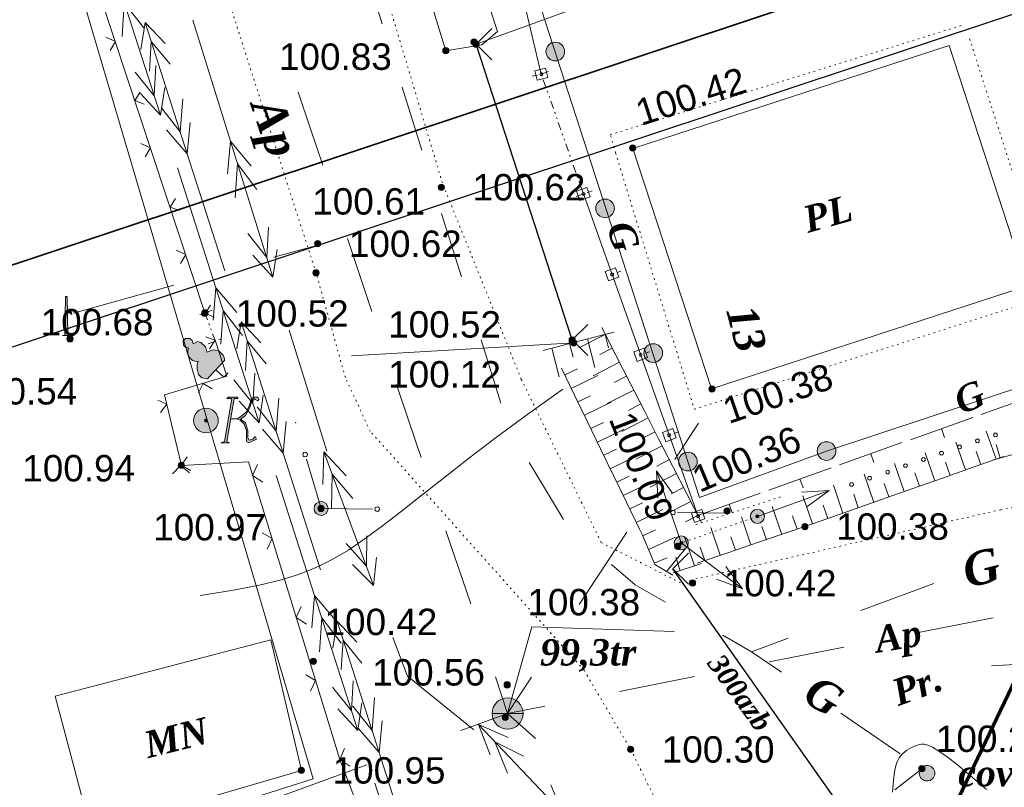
# Model space of a CAD drawing. Header units: millimetres. Extents: x 9396 to 25236, y 15106 to 31102.
# Tile 199 of 256: x 11273 to 11337, y 16654 to 16703. Entities that reach past the tile are written whole.
import ezdxf
from ezdxf.enums import TextEntityAlignment as Align

# ---------------------------------------------------------------- set-up
doc = ezdxf.new("R2010")
doc.units = ezdxf.units.MM
for name, pattern in [('DIVIDE', [1.25, 0.5, -0.25, 0, -0.25, 0, -0.25]), ('DOT', [0.25, 0, -0.25]), ('HIDDEN', [0.375, 0.25, -0.125])]:
    doc.linetypes.add(name, pattern=pattern)
for name, color, linetype, lineweight, true_color in [('1001010', 7, 'Continuous', 9, 0x000000), ('10010110', 7, 'Continuous', 20, 0xa25100), ('10010212', 7, 'Continuous', 9, 0x000000), ('1002020', 7, 'Continuous', 9, 0x000000), ('1006010', 7, 'DOT', 9, 0x000000), ('1060000', 7, 'Continuous', 9, 0x000000), ('1070000', 7, 'DOT', 9, 0x000000), ('2030012', 7, 'Continuous', 9, 0x000000), ('21100200', 7, 'HIDDEN', 0, 0x800080), ('3000105', 7, 'DIVIDE', 9, 0x000000), ('3000130', 7, 'Continuous', 9, 0x000000), ('3000220', 7, 'Continuous', 9, 0x000000), ('3000260', 7, 'Continuous', 9, 0x000000), ('4000091', 7, 'Continuous', 9, 0x000000), ('4000210', 7, 'Continuous', 9, 0x000000), ('5010210', 7, 'Continuous', 20, 0x008000), ('5010220', 7, 'Continuous', 30, 0x000000), ('5010410', 7, 'Continuous', 9, 0x000000), ('5010420', 7, 'Continuous', 9, 0x000000), ('5010530', 7, 'Continuous', 9, 0x000000), ('6011210', 1, 'Continuous', 9, 0xff0000), ('6011300', 1, 'Continuous', 20, 0xff0000), ('8010110', 7, 'Continuous', 20, 0x0080ff), ('8010120', 7, 'Continuous', 20, 0x0080ff), ('8010200', 7, 'Continuous', 9, 0x000000), ('8010210', 7, 'Continuous', 9, 0x000000), ('9010110', 7, 'Continuous', 9, 0x000000)]:
    doc.layers.add(name, color=color, linetype=linetype, lineweight=lineweight, true_color=true_color)
doc.layers.add('Канализация', color=1, linetype='Continuous', lineweight=70)
doc.layers.add('Рамка', color=7, linetype='Continuous', lineweight=35)
doc.styles.add('1', font='timesbi.ttf', dxfattribs={"height": 0.00127})
doc.styles.add('10', font='timesbi.ttf', dxfattribs={"height": 0.001481})
doc.styles.add('12', font='timesbi.ttf', dxfattribs={"height": 0.001693})
doc.styles.add('2', font='timesbi.ttf', dxfattribs={"height": 0.001693})
doc.styles.add('3', font='timesbi.ttf', dxfattribs={"height": 0.001693})
doc.styles.add('9', font='timesbi.ttf', dxfattribs={"height": 0.001693})
doc.styles.add('F2', font='arial.ttf', dxfattribs={"height": 0.001693})

# ---------------------------------------------------------------- blocks, each defined once
blk = doc.blocks.new('SYMBOL21100200')
at = {"true_color": 0x800080}
h = blk.add_hatch(color=216, dxfattribs=at)
edge = h.paths.add_edge_path()
edge.add_arc((0, 0), 0.1, 0, 360)
at = {"color": 216, "linetype": 'Continuous', "lineweight": 0, "true_color": 0x800080}
blk.add_circle((0, 0), 0.1, dxfattribs=at)
blk = doc.blocks.new('SYMBOL4000210')
at = {"true_color": 0xffffff}
blk.add_hatch(color=7, dxfattribs=at).paths.add_polyline_path([(0.05, 1.75), (-0.05, 1.75), (-0.15, 1.65), (-0.15, 1.55), (-0.1, 1.45), (-0.15, 1.45), (-0.25, 1.35), (-0.3, 1.25), (-0.3, 1.1), (-0.25, 1), (-0.2, 0.95), (-0.3, 0.9), (-0.35, 0.85), (-0.4, 0.8), (-0.5, 0.65), (-0.5, 0.5), (-0.4, 0.35), (-0.3, 0.35), (-0.1, 0.35), (0, 0.35), (0.15, 0.35), (0.4, 0.35), (0.45, 0.4), (0.5, 0.5), (0.5, 0.7), (0.4, 0.85), (0.2, 0.95), (0.25, 1), (0.3, 1.1), (0.3, 1.3), (0.25, 1.4), (0.1, 1.45), (0.15, 1.55), (0.15, 1.65)])
at = {"color": 18, "linetype": 'Continuous', "lineweight": 0, "true_color": 0x000000, "flags": 128}
blk.add_lwpolyline([(0.05, 1.75), (-0.05, 1.75), (-0.15, 1.65), (-0.15, 1.55), (-0.1, 1.45), (-0.15, 1.45), (-0.25, 1.35), (-0.3, 1.25), (-0.3, 1.1), (-0.25, 1), (-0.2, 0.95), (-0.3, 0.9), (-0.35, 0.85), (-0.4, 0.8), (-0.5, 0.65), (-0.5, 0.5), (-0.4, 0.35), (-0.3, 0.35), (-0.1, 0.35), (0, 0.35), (0.15, 0.35), (0.4, 0.35), (0.45, 0.4), (0.5, 0.5), (0.5, 0.7), (0.4, 0.85), (0.2, 0.95), (0.25, 1), (0.3, 1.1), (0.3, 1.3), (0.25, 1.4), (0.1, 1.45), (0.15, 1.55), (0.15, 1.65), (0.05, 1.75)], close=True, dxfattribs=at)
blk.add_lwpolyline([(0, 0.35), (0, 0), (0.2, 0)], dxfattribs=at)
blk = doc.blocks.new('SYMBOL5010410')
at = {"true_color": 0xffffff}
for points in [[(0.6715, 0.711), (0.8295, 0.711), (0.5925, -0.6715), (0.474, -0.711), (0.7505, -0.711), (0.6715, -0.6715), (0.9085, 0.711), (1.027, 0.711), (1.027, 0.7505), (0.711, 0.7505)], [(1, 0.05), (1.15, 0.15), (1.3035, 0.2765), (1.3825, 0.474), (1.4615, 0.711), (1.5405, 0.7505), (1.659, 0.7505), (1.6985, 0.6715), (1.659, 0.632), (1.58, 0.6715), (1.5405, 0.711), (1.4615, 0.632), (1.422, 0.4345), (1.264, 0.158), (1.106, 0.0395), (1.264, -0.079), (1.343, -0.316), (1.343, -0.553), (1.3825, -0.632), (1.501, -0.5925), (1.58, -0.5135), (1.6195, -0.5925), (1.4615, -0.6715), (1.3825, -0.711), (1.3035, -0.6715), (1.3035, -0.553), (1.3035, -0.316), (1.2245, -0.1185), (1.106, 0)], [(-0.0395, -0.0395), (0.0395, -0.0395), (0.0395, 0.0395), (-0.0395, 0.0395)]]:
    blk.add_hatch(color=7, dxfattribs=at).paths.add_polyline_path(points)
h = blk.add_hatch(color=7, dxfattribs=at)
edge = h.paths.add_edge_path()
edge.add_arc((0, 0), 0.395, 0, 360)
at = {"color": 18, "linetype": 'Continuous', "lineweight": 0, "true_color": 0x000000, "flags": 128}
for points in [[(0.6715, 0.711), (0.8295, 0.711), (0.5925, -0.6715), (0.474, -0.711), (0.7505, -0.711), (0.6715, -0.6715), (0.9085, 0.711), (1.027, 0.711), (1.027, 0.7505), (0.711, 0.7505), (0.6715, 0.711)], [(1, 0.05), (1, 0.05), (1.15, 0.15), (1.3035, 0.2765), (1.3825, 0.474), (1.4615, 0.711), (1.5405, 0.7505), (1.659, 0.7505), (1.6985, 0.6715), (1.659, 0.632), (1.58, 0.6715), (1.5405, 0.711), (1.4615, 0.632), (1.422, 0.4345), (1.264, 0.158), (1.106, 0.0395), (1.264, -0.079), (1.343, -0.316), (1.343, -0.553), (1.3825, -0.632), (1.501, -0.5925), (1.58, -0.5135), (1.6195, -0.5925), (1.4615, -0.6715), (1.3825, -0.711), (1.3035, -0.6715), (1.3035, -0.553), (1.3035, -0.316), (1.2245, -0.1185), (1.106, 0), (1, 0.05)], [(-0.0395, -0.0395), (0.0395, -0.0395), (0.0395, 0.0395), (-0.0395, 0.0395)]]:
    blk.add_lwpolyline(points, close=True, dxfattribs=at)
blk.add_lwpolyline([(1, 0.05), (0.8, 0.05)], dxfattribs=at)
at = {"color": 3, "linetype": 'Continuous', "lineweight": 0, "true_color": 0x00ea00}
blk.add_circle((0, 0), 0.395, dxfattribs=at)
blk = doc.blocks.new('SYMBOL5010420')
at = {"true_color": 0xffffff}
h = blk.add_hatch(color=7, dxfattribs=at)
edge = h.paths.add_edge_path()
edge.add_arc((0, 0), 0.5, 0, 360)
at = {"color": 18, "linetype": 'Continuous', "lineweight": 9, "true_color": 0x000000, "flags": 128}
blk.add_lwpolyline([(-0.5, 0), (0.5, 0)], dxfattribs=at)
at = {"color": 18, "linetype": 'Continuous', "lineweight": 9, "true_color": 0x000000}
blk.add_circle((0, 0), 0.5, dxfattribs=at)
blk = doc.blocks.new('SYMBOL2030012')
at = {"true_color": 0xffffff}
h = blk.add_hatch(color=7, dxfattribs=at)
edge = h.paths.add_edge_path()
edge.add_arc((0, 0), 0.225, 0, 360)
at = {"true_color": 0x000000}
h = blk.add_hatch(color=18, dxfattribs=at)
edge = h.paths.add_edge_path()
edge.add_arc((0, 0), 0.05, 0, 360)
at = {"color": 18, "linetype": 'Continuous', "lineweight": 0, "true_color": 0x000000}
for radius in [0.225, 0.05]:
    blk.add_circle((0, 0), radius, dxfattribs=at)
blk = doc.blocks.new('SYMBOL5010220')
at = {"color": 18, "linetype": 'Continuous', "lineweight": 9, "true_color": 0x000000, "flags": 128}
blk.add_lwpolyline([(0.5, 0.5), (0, 0), (0.5, -0.5)], dxfattribs=at)
blk = doc.blocks.new('SYMBOL5010530')
at = {"true_color": 0x000000}
for points in [[(-0.05, 0), (-0.025, 1.25), (0.025, 1.25), (0.05, 0)], [(0.025, 0.75), (0.15, 0.75), (0.175, 0.675), (0.15, 0.675), (0.125, 0.725), (0.025, 0.725)]]:
    blk.add_hatch(color=18, dxfattribs=at).paths.add_polyline_path(points)
at = {"color": 18, "linetype": 'Continuous', "lineweight": 0, "true_color": 0x000000, "flags": 128}
for points in [[(-0.05, 0), (-0.025, 1.25), (0.025, 1.25), (0.05, 0), (-0.05, 0)], [(0.025, 0.75), (0.15, 0.75), (0.175, 0.675), (0.15, 0.675), (0.125, 0.725), (0.025, 0.725), (0.025, 0.75)]]:
    blk.add_lwpolyline(points, close=True, dxfattribs=at)
blk.add_lwpolyline([(-0.125, 0), (0.25, 0)], dxfattribs=at)
blk = doc.blocks.new('SYMBOL8010200')
at = {"true_color": 0x000000}
h = blk.add_hatch(color=18, dxfattribs=at)
edge = h.paths.add_edge_path()
edge.add_arc((0, 0), 0.3, 0, 360)
at = {"color": 18, "linetype": 'Continuous', "lineweight": 0, "true_color": 0x000000}
blk.add_circle((0, 0), 0.3, dxfattribs=at)
blk = doc.blocks.new('SYMBOL8010210')
at = {"true_color": 0x000000}
h = blk.add_hatch(color=18, dxfattribs=at)
edge = h.paths.add_edge_path()
edge.add_arc((0, 0), 0.25, 0, 360)
at = {"color": 18, "linetype": 'Continuous', "lineweight": 0, "true_color": 0x000000}
blk.add_circle((0, 0), 0.25, dxfattribs=at)

msp = doc.modelspace()

# ---------------------------------------------------------------- linework, layer by layer
at = {"layer": '1001010', "color": 253}
for p, q in [((11312.698, 16695.077), (11332.986, 16701.676)), ((11275.662, 16659.956), (11289.499, 16663.569))]:
    msp.add_line(p, q, dxfattribs=at)
msp.add_polyline3d([(11332.986, 16701.676, 0), (11338.018, 16686.277, 0), (11317.758, 16679.657, 0), (11312.698, 16695.077, 0)], dxfattribs=at)
at = {"layer": '10010110'}
for points in [[(11308.211, 16679.649, 43.019), (11305.977, 16678.051, 29.503), (11303.969, 16676.565, 20.849), (11302.165, 16675.191, 16.503), (11300.545, 16673.929, 15.91), (11299.089, 16672.782, 18.515), (11297.774, 16671.747, 23.765), (11296.581, 16670.828, 31.103), (11295.488, 16670.023, 39.976), (11294.469, 16669.33, 49.643), (11293.475, 16668.738, 58.619), (11292.451, 16668.23, 65.232), (11291.343, 16667.791, 67.811), (11290.095, 16667.406, 64.685), (11288.654, 16667.059, 54.182), (11286.964, 16666.735, 34.632), (11284.971, 16666.418, 4.363)], [(11329.359, 16653.809, 0), (11329.414, 16654.561, 0), (11329.485, 16655.12, 0), (11329.57, 16655.523, 0), (11329.668, 16655.806, 0), (11329.777, 16656.003, 0), (11329.894, 16656.152, 0), (11330.018, 16656.282, 0), (11330.148, 16656.4, 0), (11330.283, 16656.504, 0), (11330.424, 16656.597, 0), (11330.57, 16656.678, 0), (11330.719, 16656.747, 0), (11330.872, 16656.806, 0), (11331.028, 16656.853, 0), (11331.191, 16656.886, 0), (11331.38, 16656.885, 0), (11331.617, 16656.827, 0), (11331.928, 16656.689, 0), (11332.334, 16656.447, 0), (11332.859, 16656.078, 0), (11333.527, 16655.559, 0), (11334.36, 16654.866, 0), (11335.374, 16653.985, 0)]]:
    msp.add_polyline3d(points, dxfattribs=at)
at = {"layer": '10010212', "color": 253}
for p, q in [((11310.711, 16683.607), (11311.621, 16681.817)), ((11306.951, 16682.127), (11309.221, 16682.717)), ((11309.221, 16682.717), (11311.501, 16683.297)), ((11310.941, 16683.157), (11309.251, 16682.287)), ((11310.941, 16683.157), (11309.251, 16682.287)), ((11309.791, 16682.867), (11310.271, 16681.027)), ((11309.791, 16682.867), (11310.271, 16681.027)), ((11310.931, 16683.157), (11311.151, 16682.287)), ((11307.521, 16682.277), (11307.991, 16680.437)), ((11307.521, 16682.277), (11307.991, 16680.437)), ((11308.651, 16682.567), (11308.881, 16681.697)), ((11311.391, 16682.267), (11310.591, 16681.857)), ((11311.621, 16681.817), (11312.541, 16680.037)), ((11308.971, 16679.267), (11308.141, 16680.987)), ((11308.351, 16680.557), (11309.161, 16680.947)), ((11311.851, 16681.377), (11310.161, 16680.507)), ((11311.851, 16681.377), (11310.161, 16680.507)), ((11308.761, 16679.697), (11310.471, 16680.527)), ((11308.761, 16679.697), (11310.471, 16680.527)), ((11312.311, 16680.477), (11311.511, 16680.067)), ((11312.761, 16679.587), (11311.071, 16678.727)), ((11312.761, 16679.587), (11311.071, 16678.727)), ((11312.541, 16680.037), (11313.451, 16678.247)), ((11309.801, 16677.547), (11308.971, 16679.267)), ((11309.181, 16678.837), (11309.991, 16679.227)), ((11309.601, 16677.977), (11311.311, 16678.807)), ((11309.601, 16677.977), (11311.311, 16678.807)), ((11313.221, 16678.697), (11312.421, 16678.287)), ((11313.681, 16677.807), (11311.991, 16676.937)), ((11313.681, 16677.807), (11311.991, 16676.937)), ((11313.451, 16678.247), (11314.361, 16676.467)), ((11310.631, 16675.827), (11309.801, 16677.547)), ((11310.011, 16677.117), (11310.821, 16677.517)), ((11310.431, 16676.257), (11312.141, 16677.087)), ((11310.431, 16676.257), (11312.141, 16677.087)), ((11314.141, 16676.907), (11313.331, 16676.497)), ((11314.361, 16676.467), (11315.281, 16674.677)), ((11336.001, 16675.157), (11335.371, 16676.947)), ((11336.001, 16675.157), (11335.371, 16676.947)), ((11311.471, 16674.117), (11310.631, 16675.827)), ((11310.841, 16675.407), (11311.651, 16675.797)), ((11314.591, 16676.017), (11312.901, 16675.157)), ((11314.591, 16676.017), (11312.901, 16675.157)), ((11334.031, 16674.467), (11333.411, 16676.257)), ((11334.031, 16674.467), (11333.411, 16676.257)), ((11336.251, 16675.227), (11336.011, 16676.097)), ((11311.261, 16674.547), (11312.971, 16675.367)), ((11311.261, 16674.547), (11312.971, 16675.367)), ((11315.051, 16675.127), (11314.251, 16674.717)), ((11332.071, 16673.777), (11331.451, 16675.567)), ((11332.071, 16673.777), (11331.451, 16675.567)), ((11336.491, 16675.327), (11334.531, 16674.637)), ((11335.021, 16674.807), (11334.721, 16675.657)), ((11337.691, 16675.627), (11335.771, 16675.097)), ((11315.281, 16674.677), (11316.191, 16672.897)), ((11330.111, 16673.087), (11329.491, 16674.877)), ((11330.111, 16673.087), (11329.491, 16674.877)), ((11334.531, 16674.637), (11332.561, 16673.947)), ((11333.051, 16674.117), (11332.751, 16674.967)), ((11312.301, 16672.397), (11311.471, 16674.117)), ((11311.671, 16673.687), (11312.481, 16674.077)), ((11315.511, 16674.237), (11313.821, 16673.367)), ((11315.511, 16674.237), (11313.821, 16673.367)), ((11328.151, 16672.387), (11327.531, 16674.187)), ((11328.151, 16672.387), (11327.531, 16674.187)), ((11332.561, 16673.947), (11330.601, 16673.257)), ((11331.091, 16673.427), (11330.791, 16674.277)), ((11312.091, 16672.827), (11313.801, 16673.647)), ((11312.091, 16672.827), (11313.801, 16673.647)), ((11315.961, 16673.347), (11315.161, 16672.937)), ((11326.181, 16671.697), (11325.571, 16673.497)), ((11326.181, 16671.697), (11325.571, 16673.497)), ((11330.601, 16673.257), (11328.641, 16672.567)), ((11329.131, 16672.737), (11328.831, 16673.597)), ((11316.191, 16672.897), (11317.111, 16671.107)), ((11324.221, 16671.007), (11323.611, 16672.807)), ((11324.221, 16671.007), (11323.611, 16672.807)), ((11327.161, 16672.047), (11326.871, 16672.907)), ((11313.131, 16670.677), (11312.301, 16672.397)), ((11312.511, 16671.967), (11313.321, 16672.357)), ((11316.421, 16672.447), (11314.731, 16671.587)), ((11316.421, 16672.447), (11314.731, 16671.587)), ((11322.251, 16670.337), (11321.641, 16672.127)), ((11322.251, 16670.337), (11321.641, 16672.127)), ((11325.201, 16671.357), (11324.911, 16672.217)), ((11328.641, 16672.567), (11326.671, 16671.867)), ((11312.921, 16671.107), (11314.631, 16671.937)), ((11312.921, 16671.107), (11314.631, 16671.937)), ((11316.881, 16671.557), (11316.081, 16671.147)), ((11320.281, 16669.667), (11319.671, 16671.457)), ((11320.281, 16669.667), (11319.671, 16671.457)), ((11323.241, 16670.667), (11322.951, 16671.517)), ((11326.671, 16671.867), (11324.711, 16671.177)), ((11318.311, 16668.997), (11317.701, 16670.787)), ((11318.311, 16668.997), (11317.701, 16670.787)), ((11321.271, 16669.997), (11320.981, 16670.847)), ((11313.341, 16670.247), (11314.151, 16670.637)), ((11313.711, 16669.367), (11315.441, 16670.157)), ((11313.711, 16669.367), (11315.441, 16670.157)), ((11316.651, 16668.327), (11316.051, 16670.127)), ((11316.651, 16668.327), (11316.051, 16670.127)), ((11319.291, 16669.327), (11319.001, 16670.177)), ((11322.741, 16670.497), (11320.771, 16669.827)), ((11314.871, 16667.967), (11316.081, 16669.427)), ((11314.871, 16667.967), (11316.081, 16669.427)), ((11317.321, 16668.657), (11317.031, 16669.507)), ((11320.771, 16669.827), (11318.801, 16669.157)), ((11314.081, 16668.487), (11314.911, 16668.837)), ((11315.751, 16668.027), (11315.461, 16668.877)), ((11318.801, 16669.157), (11316.831, 16668.487)), ((11317.111, 16668.477), (11315.291, 16667.877))]:
    msp.add_line(p, q, dxfattribs=at)
for points in [[(11324.711, 16671.177, 0), (11323.741, 16670.837, 0), (11322.741, 16670.497, 0)], [(11313.901, 16668.927, 0), (11313.321, 16670.277, 0), (11313.131, 16670.677, 0)], [(11315.281, 16667.727, 0), (11314.111, 16668.407, 0), (11313.901, 16668.927, 0)]]:
    msp.add_polyline3d(points, dxfattribs=at)
at = {"layer": '1002020', "color": 253}
msp.add_polyline3d([(11289.499, 16663.569, 0), (11291.459, 16655.209, 0), (11277.981, 16651.262, 0), (11275.662, 16659.956, 0)], dxfattribs=at)
at = {"layer": '1006010', "color": 253}
msp.add_line((11316.755, 16670.964), (11322.283, 16672.773), dxfattribs=at)
at = {"layer": '1060000', "color": 253}
msp.add_line((11308.918, 16682.617), (11294.672, 16681.776), dxfattribs=at)
for points in [[(11296.418, 16725.791, 0), (11295.274, 16726.954, 0), (11293.728, 16727.051, 0), (11293.117, 16726.047, 0), (11300.718, 16701.337, 0)], [(11300.718, 16701.337, 0), (11303.033, 16701.725, 0), (11304.038, 16702.577, 0), (11296.418, 16725.791, 0)], [(11302.658, 16701.757, 0), (11318.403, 16707.487, 0), (11334.742, 16708.174, 0)], [(11335.697, 16661.91, 0), (11347.471, 16662.572, 0), (11348.758, 16665.017, 0)], [(11304.678, 16658.857, 0), (11306.221, 16664.405, 0), (11315.348, 16664.105, 0)]]:
    msp.add_polyline3d(points, dxfattribs=at)
at = {"layer": '1070000', "color": 253}
msp.add_line((11320.692, 16671.491), (11315.815, 16669.786), dxfattribs=at)
for points in [[(11305.557, 16680.274, 0), (11300.494, 16692.861, 0), (11289.233, 16730.591, 0), (11287.025, 16736.874, 0)], [(11294.274, 16680.394, 0), (11292.393, 16687.102, 0), (11277.203, 16734.416, 0)], [(11311.604, 16694.783, 19.757), (11311.263, 16695.954, 59.846), (11333.781, 16702.956, 0)], [(11311.604, 16694.783, 0), (11316.65, 16678.36, 0), (11339.602, 16685.681, 0), (11334.26, 16702.203, 0)], [(11309.584, 16661.625, 0), (11295.861, 16676.955, 0), (11294.274, 16680.394, 0)], [(11305.557, 16680.274, 0), (11310.678, 16669.811, 0), (11315.992, 16667.117, 0)], [(11316.738, 16667.48, 16.842), (11336.293, 16671.914, 16.842), (11339.31, 16672.598, 16.842), (11346.656, 16675.256, 16.842)], [(11309.584, 16661.625, 0), (11312.563, 16656.553, 0), (11314.599, 16652.467, 0)]]:
    msp.add_polyline3d(points, dxfattribs=at)
at = {"layer": '3000105', "color": 253}
for p, q in [((11307.31, 16700.003), (11306.272, 16699.638)), ((11309.538, 16692.157), (11306.838, 16699.837)), ((11309.066, 16691.992), (11310.104, 16692.356)), ((11285.742, 16684.713), (11284.709, 16684.335)), ((11285.938, 16682.724), (11285.272, 16684.541)), ((11285.468, 16682.552), (11286.501, 16682.931))]:
    msp.add_line(p, q, dxfattribs=at)
at = {"layer": '3000130', "color": 253}
for p, q in [((11306.838, 16699.837), (11305.64, 16704.857)), ((11306.251, 16699.697), (11306.501, 16699.757)), ((11309.538, 16692.157), (11316.878, 16671.557)), ((11310.101, 16692.357), (11309.871, 16692.277)), ((11311.941, 16687.207), (11311.701, 16687.117)), ((11313.781, 16682.047), (11313.541, 16681.967)), ((11315.611, 16676.897), (11315.381, 16676.817)), ((11317.461, 16671.717), (11317.221, 16671.627))]:
    msp.add_line(p, q, dxfattribs=at)
for points in [[(11307.251, 16699.617, 0), (11307.111, 16700.217, 0), (11306.431, 16700.057, 0), (11306.571, 16699.457, 0), (11307.251, 16699.617, 0)], [(11306.841, 16699.747, 0), (11306.881, 16699.757, 0), (11306.921, 16699.787, 0), (11306.931, 16699.837, 0), (11306.921, 16699.887, 0), (11306.881, 16699.917, 0), (11306.841, 16699.927, 0), (11306.791, 16699.917, 0), (11306.761, 16699.887, 0), (11306.741, 16699.837, 0), (11306.761, 16699.787, 0), (11306.791, 16699.757, 0), (11306.841, 16699.747, 0)], [(11309.101, 16692.337, 0), (11309.311, 16691.737, 0), (11309.971, 16691.977, 0), (11309.761, 16692.577, 0), (11309.101, 16692.337, 0)], [(11309.541, 16692.067, 0), (11309.581, 16692.077, 0), (11309.621, 16692.107, 0), (11309.631, 16692.157, 0), (11309.621, 16692.207, 0), (11309.581, 16692.237, 0), (11309.541, 16692.257, 0), (11309.491, 16692.237, 0), (11309.451, 16692.207, 0), (11309.441, 16692.157, 0), (11309.451, 16692.107, 0), (11309.491, 16692.077, 0), (11309.541, 16692.067, 0)], [(11310.941, 16687.187, 0), (11311.151, 16686.587, 0), (11311.811, 16686.817, 0), (11311.601, 16687.417, 0), (11310.941, 16687.187, 0)], [(11311.371, 16686.907, 0), (11311.421, 16686.917, 0), (11311.461, 16686.957, 0), (11311.471, 16687.007, 0), (11311.461, 16687.047, 0), (11311.421, 16687.087, 0), (11311.371, 16687.097, 0), (11311.331, 16687.087, 0), (11311.291, 16687.047, 0), (11311.281, 16687.007, 0), (11311.291, 16686.957, 0), (11311.331, 16686.917, 0), (11311.371, 16686.907, 0)], [(11312.771, 16682.037, 0), (11312.991, 16681.427, 0), (11313.651, 16681.667, 0), (11313.431, 16682.267, 0), (11312.771, 16682.037, 0)], [(11313.211, 16681.757, 0), (11313.261, 16681.767, 0), (11313.291, 16681.797, 0), (11313.311, 16681.847, 0), (11313.291, 16681.897, 0), (11313.261, 16681.937, 0), (11313.211, 16681.947, 0), (11313.161, 16681.937, 0), (11313.131, 16681.897, 0), (11313.111, 16681.847, 0), (11313.131, 16681.797, 0), (11313.161, 16681.767, 0), (11313.211, 16681.757, 0)], [(11314.611, 16676.877, 0), (11314.821, 16676.277, 0), (11315.481, 16676.517, 0), (11315.271, 16677.117, 0), (11314.611, 16676.877, 0)], [(11315.051, 16676.597, 0), (11315.091, 16676.617, 0), (11315.131, 16676.647, 0), (11315.141, 16676.697, 0), (11315.131, 16676.747, 0), (11315.091, 16676.777, 0), (11315.051, 16676.787, 0), (11315.001, 16676.777, 0), (11314.961, 16676.747, 0), (11314.951, 16676.697, 0), (11314.961, 16676.647, 0), (11315.001, 16676.617, 0), (11315.051, 16676.597, 0)], [(11316.461, 16671.697, 0), (11316.671, 16671.097, 0), (11317.331, 16671.327, 0), (11317.121, 16671.927, 0), (11316.461, 16671.697, 0)], [(11316.891, 16671.417, 0), (11316.941, 16671.427, 0), (11316.981, 16671.467, 0), (11316.991, 16671.507, 0), (11316.981, 16671.557, 0), (11316.941, 16671.597, 0), (11316.891, 16671.607, 0), (11316.851, 16671.597, 0), (11316.811, 16671.557, 0), (11316.801, 16671.507, 0), (11316.811, 16671.467, 0), (11316.851, 16671.427, 0), (11316.891, 16671.417, 0)]]:
    msp.add_polyline3d(points, close=True, dxfattribs=at)
at = {"layer": '3000220', "color": 253}
for p, q in [((11339.041, 16679.447), (11335.041, 16678.027)), ((11334.501, 16677.827), (11330.501, 16676.407)), ((11332.501, 16677.117), (11332.701, 16676.557)), ((11329.961, 16676.217), (11325.961, 16674.787)), ((11327.961, 16675.497), (11328.161, 16674.937)), ((11325.421, 16674.597), (11321.421, 16673.177)), ((11323.421, 16673.887), (11323.621, 16673.317)), ((11320.871, 16672.977), (11316.881, 16671.557)), ((11318.881, 16672.267), (11319.081, 16671.707)), ((11293.921, 16655.897), (11295.461, 16651.867))]:
    msp.add_line(p, q, dxfattribs=at)
at = {"layer": '3000260', "color": 253}
msp.add_line((11277.269, 16708.765), (11285.272, 16684.541), dxfattribs=at)
for points in [[(11278.911, 16702.207, 0), (11279.531, 16701.937, 0), (11279.191, 16701.357, 0)], [(11281.121, 16698.687, 0), (11280.781, 16698.137, 0), (11281.381, 16697.917, 0)], [(11281.161, 16695.387, 0), (11281.781, 16695.107, 0), (11281.441, 16694.537, 0)], [(11283.381, 16691.857, 0), (11283.031, 16691.307, 0), (11283.631, 16691.097, 0)], [(11283.421, 16688.557, 0), (11284.041, 16688.287, 0), (11283.701, 16687.707, 0)], [(11285.631, 16685.037, 0), (11285.291, 16684.487, 0), (11285.891, 16684.267, 0)], [(11283.758, 16674.757, 0), (11282.678, 16679.279, 0), (11286.68, 16680.469, 0), (11285.938, 16682.724, 0)], [(11285.571, 16682.237, 0), (11285.921, 16682.787, 0), (11285.321, 16683.007, 0)], [(11284.861, 16679.407, 0), (11285.161, 16680.017, 0), (11285.731, 16679.667, 0)], [(11282.431, 16678.157, 0), (11282.821, 16678.677, 0), (11282.241, 16678.947, 0)], [(11284.351, 16674.437, 0), (11283.761, 16674.767, 0), (11284.141, 16675.317, 0)], [(11284.271, 16674.287, 0), (11283.701, 16674.757, 0), (11283.201, 16674.227, 0)], [(11293.918, 16655.897, 0), (11288.058, 16674.997, 0), (11283.758, 16674.757, 0)], [(11288.991, 16673.677, 0), (11288.331, 16674.107, 0), (11288.641, 16674.817, 0)], [(11289.251, 16669.397, 0), (11289.571, 16670.067, 0), (11288.941, 16670.427, 0)], [(11291.781, 16664.577, 0), (11291.121, 16665.007, 0), (11291.431, 16665.717, 0)], [(11292.041, 16660.297, 0), (11292.361, 16660.967, 0), (11291.731, 16661.327, 0)], [(11294.571, 16655.477, 0), (11293.911, 16655.907, 0), (11294.221, 16656.617, 0)]]:
    msp.add_polyline3d(points, dxfattribs=at)
at = {"layer": '4000091', "color": 253}
for points in [[(11334.801, 16676.207, 0), (11334.861, 16676.227, 0), (11334.911, 16676.267, 0), (11334.921, 16676.327, 0), (11334.911, 16676.387, 0), (11334.861, 16676.437, 0), (11334.801, 16676.447, 0), (11334.741, 16676.437, 0), (11334.701, 16676.387, 0), (11334.681, 16676.327, 0), (11334.701, 16676.267, 0), (11334.741, 16676.227, 0), (11334.801, 16676.207, 0)], [(11335.961, 16676.587, 0), (11336.021, 16676.607, 0), (11336.061, 16676.647, 0), (11336.081, 16676.707, 0), (11336.061, 16676.767, 0), (11336.021, 16676.817, 0), (11335.961, 16676.827, 0), (11335.901, 16676.817, 0), (11335.861, 16676.767, 0), (11335.841, 16676.707, 0), (11335.861, 16676.647, 0), (11335.901, 16676.607, 0), (11335.961, 16676.587, 0)], [(11333.651, 16675.817, 0), (11333.711, 16675.837, 0), (11333.751, 16675.877, 0), (11333.771, 16675.937, 0), (11333.751, 16675.997, 0), (11333.711, 16676.047, 0), (11333.651, 16676.057, 0), (11333.591, 16676.047, 0), (11333.541, 16675.997, 0), (11333.521, 16675.937, 0), (11333.541, 16675.877, 0), (11333.591, 16675.837, 0), (11333.651, 16675.817, 0)], [(11331.341, 16675.017, 0), (11331.401, 16675.037, 0), (11331.451, 16675.077, 0), (11331.461, 16675.137, 0), (11331.451, 16675.197, 0), (11331.401, 16675.247, 0), (11331.341, 16675.257, 0), (11331.281, 16675.247, 0), (11331.241, 16675.197, 0), (11331.221, 16675.137, 0), (11331.241, 16675.077, 0), (11331.281, 16675.037, 0), (11331.341, 16675.017, 0)], [(11332.491, 16675.417, 0), (11332.551, 16675.437, 0), (11332.601, 16675.477, 0), (11332.621, 16675.537, 0), (11332.601, 16675.597, 0), (11332.551, 16675.647, 0), (11332.491, 16675.657, 0), (11332.431, 16675.647, 0), (11332.391, 16675.597, 0), (11332.371, 16675.537, 0), (11332.391, 16675.477, 0), (11332.431, 16675.437, 0), (11332.491, 16675.417, 0)], [(11330.191, 16674.617, 0), (11330.251, 16674.637, 0), (11330.301, 16674.677, 0), (11330.311, 16674.737, 0), (11330.301, 16674.797, 0), (11330.251, 16674.847, 0), (11330.191, 16674.857, 0), (11330.131, 16674.847, 0), (11330.091, 16674.797, 0), (11330.071, 16674.737, 0), (11330.091, 16674.677, 0), (11330.131, 16674.637, 0), (11330.191, 16674.617, 0)], [(11327.891, 16673.817, 0), (11327.951, 16673.827, 0), (11327.991, 16673.877, 0), (11328.011, 16673.937, 0), (11327.991, 16673.997, 0), (11327.951, 16674.037, 0), (11327.891, 16674.057, 0), (11327.831, 16674.037, 0), (11327.781, 16673.997, 0), (11327.771, 16673.937, 0), (11327.781, 16673.877, 0), (11327.831, 16673.827, 0), (11327.891, 16673.817, 0)], [(11329.041, 16674.217, 0), (11329.101, 16674.227, 0), (11329.141, 16674.277, 0), (11329.161, 16674.337, 0), (11329.141, 16674.397, 0), (11329.101, 16674.437, 0), (11329.041, 16674.457, 0), (11328.981, 16674.437, 0), (11328.941, 16674.397, 0), (11328.921, 16674.337, 0), (11328.941, 16674.277, 0), (11328.981, 16674.227, 0), (11329.041, 16674.217, 0)], [(11326.741, 16673.417, 0), (11326.801, 16673.427, 0), (11326.841, 16673.477, 0), (11326.861, 16673.537, 0), (11326.841, 16673.597, 0), (11326.801, 16673.637, 0), (11326.741, 16673.657, 0), (11326.681, 16673.637, 0), (11326.631, 16673.597, 0), (11326.621, 16673.537, 0), (11326.631, 16673.477, 0), (11326.681, 16673.427, 0), (11326.741, 16673.417, 0)]]:
    msp.add_polyline3d(points, close=True, dxfattribs=at)
at = {"layer": '5010210'}
for p, q in [((11291.241, 16698.677), (11292.031, 16696.337)), ((11292.031, 16696.337), (11292.821, 16693.997)), ((11289.691, 16688.097, 193.203), (11292.911, 16688.987, 193.203)), ((11295.981, 16684.627), (11294.401, 16689.307)), ((11283.271, 16686.307, 193.203), (11276.841, 16684.517, 193.203)), ((11297.561, 16679.937), (11298.351, 16677.597)), ((11298.351, 16677.597), (11299.141, 16675.257)), ((11316.921, 16677.467, 29.369), (11315.391, 16675.137, 29.369)), ((11302.311, 16665.887), (11300.721, 16670.567)), ((11309.271, 16665.837, 29.369), (11312.331, 16670.487, 29.369)), ((11331.031, 16664.037), (11335.821, 16664.987)), ((11323.841, 16662.627), (11321.451, 16662.157)), ((11326.241, 16663.097), (11323.841, 16662.627)), ((11311.861, 16660.267), (11316.651, 16661.217)), ((11303.891, 16661.197), (11304.681, 16658.857)), ((11306.211, 16661.187, 29.369), (11304.681, 16658.857, 29.369)), ((11307.071, 16659.327), (11304.681, 16658.857)), ((11301.671, 16657.757), (11304.681, 16658.857)), ((11304.681, 16658.857), (11306.461, 16657.257)), ((11295.651, 16655.567), (11289.631, 16653.367))]:
    msp.add_line(p, q, dxfattribs=at)
at = {"layer": '5010220', "color": 253}
for p, q in [((11308.818, 16682.797), (11302.658, 16701.757)), ((11326.105, 16652.772), (11315.274, 16668.136))]:
    msp.add_line(p, q, dxfattribs=at)
at = {"layer": '6011210'}
for p, q in [((11315.815, 16669.786), (11314.222, 16674.42)), ((11320.692, 16671.491), (11325.299, 16673.159)), ((11315.815, 16669.786), (11319.739, 16666.852))]:
    msp.add_line(p, q, dxfattribs=at)
for points in [[(11314.302, 16672.65, 0), (11314.222, 16674.42, 0), (11314.222, 16674.42, 0), (11315.248, 16672.975, 0)], [(11323.531, 16673.051, 0), (11325.299, 16673.159, 0), (11325.299, 16673.159, 0), (11323.871, 16672.11, 0)], [(11318.677, 16668.27, 0), (11319.739, 16666.852, 0), (11319.739, 16666.852, 0), (11318.078, 16667.469, 0)]]:
    msp.add_polyline3d(points, dxfattribs=at)
at = {"layer": '6011300'}
for p, q in [((11279.641, 16705.857), (11282.421, 16697.197)), ((11284.141, 16694.727), (11281.441, 16703.157)), ((11284.501, 16703.287), (11286.911, 16695.537)), ((11284.141, 16694.727), (11284.331, 16696.747)), ((11284.141, 16694.727), (11282.811, 16696.267)), ((11286.911, 16695.537), (11286.721, 16693.457)), ((11286.911, 16695.537), (11289.621, 16686.817)), ((11286.911, 16695.537), (11288.241, 16693.937)), ((11286.541, 16687.237), (11284.141, 16694.727)), ((11283.501, 16693.827), (11285.971, 16686.137)), ((11285.971, 16686.137), (11285.791, 16684.067)), ((11285.971, 16686.137), (11288.751, 16677.477)), ((11285.971, 16686.137), (11287.321, 16684.557)), ((11290.291, 16675.537), (11287.591, 16683.967)), ((11290.671, 16683.427), (11293.081, 16675.677)), ((11290.291, 16675.537), (11288.961, 16677.077)), ((11290.291, 16675.537), (11290.481, 16677.567)), ((11292.691, 16668.057), (11290.291, 16675.537)), ((11292.901, 16675.617), (11292.821, 16673.527)), ((11292.901, 16675.617), (11296.081, 16667.057)), ((11292.901, 16675.617), (11294.321, 16674.087)), ((11289.831, 16674.117), (11292.301, 16666.417)), ((11292.301, 16666.417), (11292.121, 16664.347)), ((11292.301, 16666.417), (11295.081, 16657.767)), ((11292.301, 16666.417), (11293.641, 16664.837)), ((11296.441, 16656.357), (11293.741, 16664.777)), ((11296.441, 16656.357), (11296.631, 16658.377)), ((11302.811, 16658.147), (11309.101, 16651.527)), ((11302.811, 16658.147), (11304.721, 16657.307)), ((11302.811, 16658.147), (11303.561, 16656.197)), ((11296.441, 16656.357), (11295.111, 16657.887)), ((11298.841, 16648.867), (11296.441, 16656.357)), ((11296.161, 16654.397), (11298.631, 16646.707))]:
    msp.add_line(p, q, dxfattribs=at)
for points in [[(11280.101, 16704.407, 0), (11281.361, 16702.797, 0), (11280.101, 16704.407, 0), (11279.961, 16702.247, 0)], [(11281.161, 16701.407, 0), (11281.441, 16703.157, 0), (11282.711, 16701.807, 0)], [(11281.711, 16700.037, 0), (11281.831, 16701.937, 0), (11283.041, 16700.467, 0)], [(11282.131, 16700.397, 0), (11282.021, 16698.447, 0), (11280.791, 16699.967, 0)], [(11282.691, 16698.977, 0), (11282.421, 16697.197, 0), (11281.131, 16698.587, 0)], [(11283.691, 16696.137, 0), (11282.461, 16697.697, 0), (11283.691, 16696.137, 0), (11283.851, 16698.247, 0)], [(11287.361, 16694.087, 0), (11288.601, 16692.447, 0), (11287.361, 16694.087, 0), (11287.201, 16691.907, 0)], [(11289.351, 16690.027, 0), (11289.231, 16688.077, 0), (11288.011, 16689.617, 0)], [(11289.901, 16688.607, 0), (11289.621, 16686.817, 0), (11288.341, 16688.227, 0)], [(11286.431, 16684.697, 0), (11287.681, 16683.077, 0), (11286.431, 16684.697, 0), (11286.291, 16682.527, 0)], [(11287.311, 16682.227, 0), (11287.591, 16683.967, 0), (11288.861, 16682.617, 0)], [(11287.861, 16680.847, 0), (11287.981, 16682.747, 0), (11289.191, 16681.277, 0)], [(11288.461, 16680.677, 0), (11288.341, 16678.727, 0), (11287.121, 16680.247, 0)], [(11289.011, 16679.267, 0), (11288.751, 16677.477, 0), (11287.461, 16678.867, 0)], [(11289.841, 16676.947, 0), (11288.611, 16678.507, 0), (11289.841, 16676.947, 0), (11290.001, 16679.057, 0)], [(11293.431, 16674.187, 0), (11294.761, 16672.627, 0), (11293.431, 16674.187, 0), (11293.391, 16672.007, 0)], [(11295.641, 16670.247, 0), (11295.621, 16668.297, 0), (11294.331, 16669.757, 0)], [(11296.271, 16668.857, 0), (11296.081, 16667.057, 0), (11294.731, 16668.397, 0)], [(11292.761, 16664.977, 0), (11294.011, 16663.367, 0), (11292.761, 16664.977, 0), (11292.621, 16662.807, 0)], [(11293.461, 16663.037, 0), (11293.741, 16664.777, 0), (11295.011, 16663.427, 0)], [(11294.011, 16661.667, 0), (11294.131, 16663.557, 0), (11295.341, 16662.087, 0)], [(11297.321, 16663.727, 0), (11298.251, 16661.247, 0), (11302.511, 16657.817, 0)], [(11294.781, 16660.957, 0), (11294.671, 16659.017, 0), (11293.451, 16660.537, 0)], [(11295.341, 16659.547, 0), (11295.081, 16657.767, 0), (11293.791, 16659.157, 0)], [(11295.991, 16657.757, 0), (11294.761, 16659.327, 0), (11295.991, 16657.757, 0), (11296.151, 16659.877, 0)], [(11303.861, 16657.047, 0), (11305.701, 16656.127, 0), (11303.861, 16657.047, 0), (11304.681, 16655.027, 0)], [(11307.441, 16654.287, 0), (11308.191, 16652.487, 0), (11306.431, 16653.327, 0)]]:
    msp.add_polyline3d(points, dxfattribs=at)
at = {"layer": '8010110'}
for points in [[(11273.585, 16717.728, 0.017), (11300.249, 16725.481, 0.289), (11306.362, 16705.498, 0.295), (11316.985, 16672.69, 0.026)], [(11273.585, 16717.728, 29.131), (11292.216, 16654.662, 0.156), (11272.563, 16648.424, 0.156)], [(11316.985, 16672.69, 0.026), (11325.126, 16675.679, 0.021), (11341.767, 16681.188, 0.01), (11403.089, 16703.285, 0)]]:
    msp.add_polyline3d(points, dxfattribs=at)
at = {"layer": '8010120'}
for p, q in [((11296.011, 16705.087), (11296.641, 16703.067)), ((11299.171, 16694.957), (11297.911, 16699.007)), ((11301.071, 16688.877), (11301.711, 16686.847)), ((11304.251, 16678.737), (11302.981, 16682.797)), ((11306.061, 16674.937), (11307.161, 16673.107)), ((11307.161, 16673.107), (11308.251, 16671.287)), ((11327.331, 16665.447), (11332.001, 16667.197)), ((11318.481, 16663.867), (11320.321, 16662.817)), ((11322.661, 16663.687), (11320.321, 16662.817)), ((11322.231, 16661.507), (11320.321, 16662.817)), ((11326.041, 16658.887), (11329.851, 16656.277)), ((11329.511, 16653.967), (11331.241, 16655.317))]:
    msp.add_line(p, q, dxfattribs=at)
for points in [[(11300.441, 16690.897, 0), (11300.641, 16690.277, 0), (11301.071, 16688.877, 0)], [(11314.801, 16665.987, 0), (11312.861, 16667.097, 0), (11311.331, 16668.407, 0)]]:
    msp.add_polyline3d(points, dxfattribs=at)
at = {"layer": '9010110', "color": 253}
for p, q in [((11292.718, 16671.997), (11291.775, 16675.16)), ((11292.718, 16671.997), (11296.018, 16671.96)), ((11318.878, 16671.697), (11315.578, 16671.735))]:
    msp.add_line(p, q, dxfattribs=at)
for points in [[(11291.84, 16675.447, 0), (11291.82, 16675.522, 0), (11291.765, 16675.577, 0), (11291.69, 16675.597, 0), (11291.615, 16675.577, 0), (11291.56, 16675.522, 0), (11291.54, 16675.447, 0), (11291.56, 16675.372, 0), (11291.615, 16675.318, 0), (11291.69, 16675.297, 0), (11291.765, 16675.318, 0), (11291.82, 16675.372, 0), (11291.84, 16675.447, 0)], [(11296.468, 16671.956, 0), (11296.448, 16672.031, 0), (11296.393, 16672.086, 0), (11296.318, 16672.106, 0), (11296.243, 16672.086, 0), (11296.188, 16672.031, 0), (11296.168, 16671.956, 0), (11296.188, 16671.881, 0), (11296.243, 16671.826, 0), (11296.318, 16671.806, 0), (11296.393, 16671.826, 0), (11296.448, 16671.881, 0), (11296.468, 16671.956, 0)], [(11315.428, 16671.739, 0), (11315.408, 16671.814, 0), (11315.353, 16671.869, 0), (11315.278, 16671.889, 0), (11315.203, 16671.869, 0), (11315.148, 16671.814, 0), (11315.128, 16671.739, 0), (11315.148, 16671.664, 0), (11315.203, 16671.609, 0), (11315.278, 16671.589, 0), (11315.353, 16671.609, 0), (11315.408, 16671.664, 0), (11315.428, 16671.739, 0)]]:
    msp.add_polyline3d(points, close=True, dxfattribs=at)
at = {"layer": '9010110'}
msp.add_point((11291.08, 16677.494), dxfattribs=at)
at = {"layer": 'Defpoints'}
msp.add_lwpolyline([(10925.945, 16879.977), (11350.547, 17021.149), (11444.251, 16739.315), (11019.649, 16598.144)], close=True, dxfattribs=at)
at = {"layer": 'Канализация'}
msp.add_lwpolyline([(11350.046, 16671.285), (11340.48, 16667.85), (11316.053, 16616.907), (11288.976, 16609.192), (11254.529, 16599.991), (11201.229, 16584.315), (11180.291, 16577.795), (11157.847, 16566.783), (11102.694, 16548.926), (11044.594, 16529.396), (10972.977, 16505.863), (10918.391, 16488.389), (10870.166, 16475.223), (10785.901, 16449.853), (10733.152, 16433.238), (10677.761, 16413.941), (10613.113, 16390.317), (10568.091, 16376.544), (10551.483, 16423.265), (10534.378, 16471.149), (10517.42, 16523.563), (10498.465, 16582.455), (10496.099, 16589.981)], dxfattribs=at)
at = {"layer": 'Рамка'}
msp.add_lwpolyline([(10946.501, 16881.543), (11347.38, 17014.827), (11437.929, 16742.483), (11037.05, 16609.198)], close=True, dxfattribs=at)

# ---------------------------------------------------------------- block references
at = {"layer": '2030012', "color": 253, "xscale": 2, "yscale": 2, "zscale": 2}
for p in [(11292.718, 16671.997), (11320.692, 16671.491), (11315.815, 16669.786)]:
    msp.add_blockref('SYMBOL2030012', p, dxfattribs=at)
at = {"layer": '21100200', "xscale": 2, "yscale": 2, "zscale": 2}
for p in [(11302.518, 16701.897, 200.48), (11302.658, 16701.757, 201.18), (11300.718, 16701.337, 201.66), (11312.698, 16695.097, 200.84), (11300.431, 16692.587, 201.241), (11292.502, 16688.966, 201.25), (11292.393, 16687.102, 201.214), (11285.253, 16684.499, 201.031), (11285.278, 16684.537, 201.36), (11276.619, 16682.873, 201.076), (11308.818, 16682.797, 201.04), (11308.918, 16682.617, 200.24), (11317.778, 16679.657, 200.76), (11283.758, 16674.757, 201.88), (11292.718, 16671.997, 201.94), (11318.738, 16671.837, 200.72), (11323.738, 16670.837, 200.76), (11315.578, 16669.577, 200.18), (11316.532, 16667.213, 200.833), (11292.22, 16662.206, 200.846), (11304.651, 16660.693, 201.121), (11304.524, 16658.612, 200.765), (11312.563, 16656.553, 200.606), (11291.459, 16655.209, 201.897), (11331.238, 16655.317, 200.56)]:
    msp.add_blockref('SYMBOL21100200', p, dxfattribs=at)
at = {"layer": '4000210', "color": 253, "xscale": 2, "yscale": 2, "zscale": 2, "rotation": 46.4655979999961}
msp.add_blockref('SYMBOL4000210', (11286.485, 16680.412), dxfattribs=at)
at = {"layer": '5010220', "color": 253, "xscale": 2, "yscale": 2, "zscale": 2}
for p in [(11302.658, 16701.757), (11308.818, 16682.797), (11315.274, 16668.136)]:
    msp.add_blockref('SYMBOL5010220', p, dxfattribs=at)
at = {"layer": '5010410', "color": 253, "xscale": 2, "yscale": 2, "zscale": 2}
msp.add_blockref('SYMBOL5010410', (11285.335, 16677.634), dxfattribs=at)
at = {"layer": '5010420', "color": 253, "xscale": 2, "yscale": 2, "zscale": 2}
msp.add_blockref('SYMBOL5010420', (11304.678, 16658.857), dxfattribs=at)
at = {"layer": '5010530', "color": 253, "xscale": 2, "yscale": 2, "zscale": 2}
msp.add_blockref('SYMBOL5010530', (11276.387, 16683.094, 200.801), dxfattribs=at)
at = {"layer": '8010200', "color": 253, "xscale": 2, "yscale": 2, "zscale": 2}
for p in [(11307.736, 16701.281, 3.462), (11310.924, 16691.233, 140.429), (11314.016, 16681.959, 6.078), (11325.126, 16675.679, 192.905), (11316.238, 16675.003)]:
    msp.add_blockref('SYMBOL8010200', p, dxfattribs=at)
at = {"layer": '8010210', "color": 253, "xscale": 2, "yscale": 2, "zscale": 2}
msp.add_blockref('SYMBOL8010210', (11331.573, 16655.029), dxfattribs=at)

# ---------------------------------------------------------------- texts
at = {"layer": '1001010', "color": 253, "style": '9'}
for s, rotation, p in [('PL', 15.8, (11323.698, 16690.467)), ('МN', 14.1, (11281.421, 16656.803, 134.52))]:
    msp.add_text(s, height=1.693, rotation=rotation, dxfattribs=at).set_placement(p, align=Align.MIDDLE_LEFT)
at = {"layer": '1001010', "color": 1, "true_color": 0xff0000, "style": '10'}
msp.add_text('13', height=1.9473, rotation=285, dxfattribs=at).set_placement((11319.618, 16684.947), align=Align.MIDDLE_LEFT)
at = {"layer": '1070000', "color": 253, "style": '2'}
msp.add_text('Pr.', height=1.693, rotation=20.1, dxfattribs=at).set_placement((11329.432, 16660.117, 16.842), align=Align.MIDDLE_LEFT)
at = {"layer": '21100200', "color": 253, "style": 'F2'}
for s, p in [('100.83', (11290.018, 16700.957, 201.66)), ('100.62', (11302.431, 16692.587, 201.241)), ('100.61', (11292.153, 16691.682, 155.554)), ('100.62', (11294.502, 16688.966, 201.25)), ('100.52', (11287.253, 16684.499, 201.031)), ('100.68', (11274.738, 16683.937, 201.36)), ('100.52', (11297.018, 16683.797)), ('100.12', (11297.018, 16680.597)), ('100.54', (11269.85, 16679.508, 201.075)), ('100.94', (11273.558, 16674.577, 201.88)), ('100.97', (11281.958, 16670.797, 201.94)), ('100.38', (11325.738, 16670.837, 200.76)), ('100.42', (11318.532, 16667.213, 200.833)), ('100.38', (11305.944, 16665.992, 0.005)), ('100.42', (11292.94, 16664.726, 61.366)), ('100.56', (11295.991, 16661.493, 46.321)), ('100.28', (11332.138, 16657.237, 200.56)), ('100.30', (11314.563, 16656.553, 200.606)), ('100.95', (11293.459, 16655.209, 201.897))]:
    msp.add_text(s, height=1.693, dxfattribs=at).set_placement(p, align=Align.MIDDLE_LEFT)
for s, rotation, p in [('100.42', 17.7, (11312.978, 16697.317, 111.4)), ('100.38', 19, (11318.578, 16678.197, 200.76)), ('100.09', 291.5, (11311.938, 16678.057, 200.18)), ('100.36', 22.7, (11316.658, 16673.777, 109.66))]:
    msp.add_text(s, height=1.693, rotation=rotation, dxfattribs=at).set_placement(p, align=Align.MIDDLE_LEFT)
at = {"layer": '5010210', "color": 253, "style": '2'}
for height, rotation, p in [(2.1166, 288.8, (11289.191, 16698.197, 87.28)), (1.693, 9.4, (11328.241, 16663.577))]:
    msp.add_text('Ap', height=height, rotation=rotation, dxfattribs=at).set_placement(p, align=Align.MIDDLE_LEFT)
at = {"layer": '5010220', "color": 253, "style": '1'}
msp.add_text('300azb', height=1.2697, rotation=306, dxfattribs=at).set_placement((11317.95, 16662.434), align=Align.MIDDLE_LEFT)
at = {"layer": '5010420', "color": 253, "style": '12'}
msp.add_text('99,3tr', height=1.693, dxfattribs=at).set_placement((11306.758, 16662.777), align=Align.MIDDLE_LEFT)
at = {"layer": '8010110', "color": 253, "style": '3'}
for rotation, p in [(287.7, (11311.825, 16690.326, 95.876)), (22.5, (11333.437, 16678.788, 4.953))]:
    msp.add_text('G', height=1.693, rotation=rotation, dxfattribs=at).set_placement(p, align=Align.MIDDLE_LEFT)
at = {"layer": '8010120', "color": 253}
for height, rotation, style, p in [(2.145, 13.9, '1', (11333.906, 16667.937, 45.86)), (2.005, 328.3, '2', (11324.021, 16660.572))]:
    msp.add_text('G', height=height, rotation=rotation, dxfattribs=dict(at, style=style)).set_placement(p, align=Align.MIDDLE_LEFT)
at = {"layer": '8010210', "color": 253, "style": '2'}
msp.add_text('cover', height=1.693, dxfattribs=at).set_placement((11333.573, 16655.029), align=Align.MIDDLE_LEFT)

doc.saveas('drawing.dxf')
